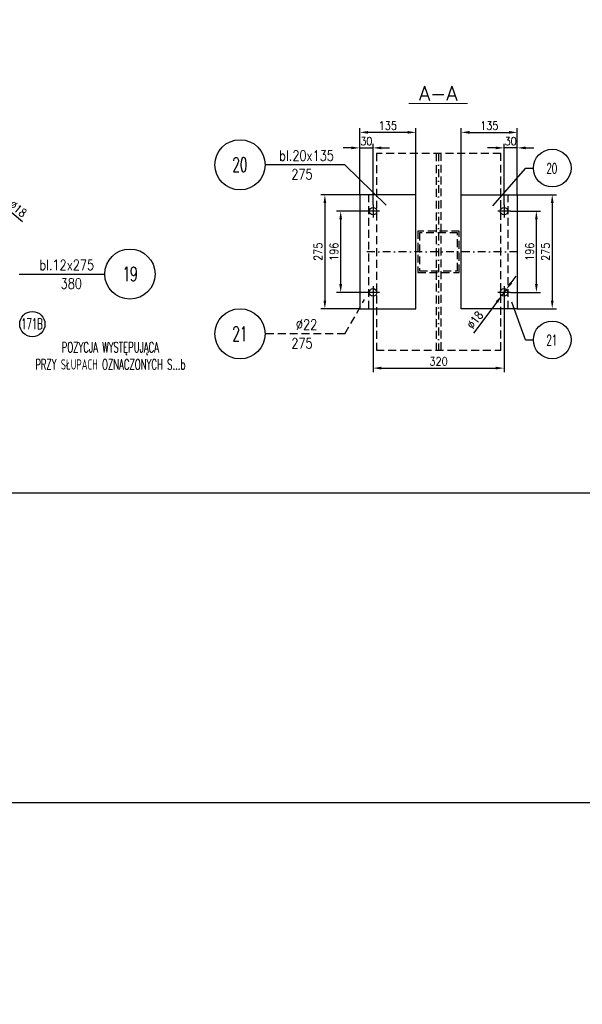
# Model space of a CAD drawing. Header units: millimetres. Extents: x -34919 to 306996, y -293018 to -145733.
# Tile 183 of 256: x 74925 to 76282, y -188508 to -186132. Entities that reach past the tile are written whole.
import ezdxf
from ezdxf.enums import TextEntityAlignment as Align

# ---------------------------------------------------------------- set-up
doc = ezdxf.new("R2010")
doc.units = ezdxf.units.MM
doc.header["$LTSCALE"] = 3
doc.linetypes.add('DASHDOT', pattern=[25.4, 12.7, -6.35, 0, -6.35])
doc.linetypes.add('HIDDEN', pattern=[9.525, 6.35, -3.175])
for name, color, linetype in [('K-wypełnienia', 8, 'Continuous'), ('Prz', 5, 'Continuous'), ('slupki', 7, 'Continuous'), ('stezenia', 4, 'Continuous')]:
    doc.layers.add(name, color=color, linetype=linetype)
doc.layers.add('OPISY', color=2, linetype='Continuous', lineweight=13)
doc.styles.add('NOVE3', font='romans.shx', dxfattribs={"width": 0.7})
doc.styles.add('R20', font='romans.shx', dxfattribs={"width": 0.85})
doc.styles.add('R50', font='romans.shx', dxfattribs={"width": 0.85, "height": 50})
doc.styles.add('ROMANS', font='romans.shx')
doc.dimstyles.new('Skala 1_10', dxfattribs={"dimscale": 10, "dimtxt": 2, "dimasz": 2, "dimexe": 1, "dimexo": 0, "dimtad": 1, "dimdec": 0, "dimdsep": 46, "dimtxsty": 'R20', "dimcen": 0, "dimclrd": 4, "dimclre": 4, "dimclrt": 3, "dimadec": 0, "dimazin": 0, "dimtfac": 1, "dimtdec": 0, "dimtix": 1, "dimtmove": 0, "dimatfit": 2, "dimfxl": 1, "dimtolj": 1, "dimtzin": 0, "dimarcsym": 0})

# ---------------------------------------------------------------- blocks, each defined once
blk = doc.blocks.new('*D399')
at = {"layer": 'Defpoints', "color": 0, "transparency": 16777216}
for p in [(74841.8, -186543.7, 0), (74855.7, -186555.3, 0)]:
    blk.add_point(p, dxfattribs=at)
at = {"layer": 'stezenia', "color": 4, "lineweight": -2, "transparency": 16777216}
for p, q in [((74826.5, -186531), (74811.1, -186518.2)), ((74841.8, -186543.7), (74855.7, -186555.3)), ((74871.1, -186568.1), (74932.1, -186618.9))]:
    blk.add_line(p, q, dxfattribs=at)
at = {"layer": 'stezenia', "color": 4, "transparency": 16777216}
for points in [[(74828.6, -186528.4), (74824.3, -186533.5), (74841.8, -186543.7)], [(74873.2, -186565.5), (74868.9, -186570.6), (74855.7, -186555.3)]]:
    blk.add_solid(points, dxfattribs=at)
at = {"layer": 'stezenia', "color": 3, "transparency": 16777216, "insert": (74921.2, -186588.7), "char_height": 20, "attachment_point": 5, "rotation": 320.2416, "style": 'R20'}
blk.add_mtext('\\A1;∅18', dxfattribs=at)
blk = doc.blocks.new('*D372')
at = {"layer": 'Defpoints', "color": 0, "transparency": 16777216}
for p in [(75699.4, -186594.3), (75762.1, -186594.3, 0), (75762.1, -186790.3, 0)]:
    blk.add_point(p, dxfattribs=at)
at = {"layer": 'stezenia', "color": 4, "lineweight": -2, "transparency": 16777216}
for p, q in [((75762.1, -186594.3), (75689.4, -186594.3)), ((75699.4, -186770.3), (75699.4, -186614.3)), ((75762.1, -186790.3), (75689.4, -186790.3))]:
    blk.add_line(p, q, dxfattribs=at)
at = {"layer": 'stezenia', "color": 4, "transparency": 16777216}
for points in [[(75696, -186614.3), (75702.7, -186614.3), (75699.4, -186594.3)], [(75696, -186770.3), (75702.7, -186770.3), (75699.4, -186790.3)]]:
    blk.add_solid(points, dxfattribs=at)
at = {"layer": 'stezenia', "color": 3, "transparency": 16777216, "insert": (75683.1, -186692.3), "char_height": 20, "attachment_point": 5, "rotation": 90, "style": 'R20'}
blk.add_mtext('\\A1;196', dxfattribs=at)
blk = doc.blocks.new('*D373')
at = {"layer": 'Defpoints', "color": 0, "transparency": 16777216}
for p in [(75745.3, -186554.8, 0), (75661.1, -186829.8), (75745.3, -186829.8, 0)]:
    blk.add_point(p, dxfattribs=at)
at = {"layer": 'stezenia', "color": 4, "lineweight": -2, "transparency": 16777216}
for p, q in [((75745.3, -186554.8), (75651.1, -186554.8)), ((75661.1, -186574.8), (75661.1, -186809.8)), ((75745.3, -186829.8), (75651.1, -186829.8))]:
    blk.add_line(p, q, dxfattribs=at)
at = {"layer": 'stezenia', "color": 4, "transparency": 16777216}
for points in [[(75657.8, -186574.8), (75664.5, -186574.8), (75661.1, -186554.8)], [(75657.8, -186809.8), (75664.5, -186809.8), (75661.1, -186829.8)]]:
    blk.add_solid(points, dxfattribs=at)
at = {"layer": 'stezenia', "color": 3, "transparency": 16777216, "insert": (75644.9, -186692.3), "char_height": 20, "attachment_point": 5, "rotation": 90, "style": 'R20'}
blk.add_mtext('\\A1;275', dxfattribs=at)
blk = doc.blocks.new('*D391')
at = {"layer": 'Defpoints', "color": 0, "transparency": 16777216}
for p in [(75777.3, -186805.5, 0), (76093.3, -186805.5, 0), (76093.3, -186973)]:
    blk.add_point(p, dxfattribs=at)
at = {"layer": 'stezenia', "color": 4, "lineweight": -2, "transparency": 16777216}
for p, q in [((75777.3, -186805.5), (75777.3, -186983)), ((76093.3, -186805.5), (76093.3, -186983)), ((75797.3, -186973), (76073.3, -186973))]:
    blk.add_line(p, q, dxfattribs=at)
at = {"layer": 'stezenia', "color": 4, "transparency": 16777216}
for points in [[(75797.3, -186969.6), (75797.3, -186976.3), (75777.3, -186973)], [(76073.3, -186969.6), (76073.3, -186976.3), (76093.3, -186973)]]:
    blk.add_solid(points, dxfattribs=at)
at = {"layer": 'stezenia', "color": 3, "transparency": 16777216, "insert": (75935.3, -186956.7), "char_height": 20, "attachment_point": 5, "style": 'R20'}
blk.add_mtext('\\A1;320', dxfattribs=at)
blk = doc.blocks.new('*D392')
at = {"layer": 'Defpoints', "color": 0, "transparency": 16777216}
for p in [(75745.3, -186404.1), (75745.3, -186554.8), (75880.6, -186554.8)]:
    blk.add_point(p, dxfattribs=at)
at = {"layer": 'stezenia', "color": 4, "lineweight": -2, "transparency": 16777216}
for p, q in [((75745.3, -186554.8), (75745.3, -186394.1)), ((75880.6, -186554.8), (75880.6, -186394.1)), ((75860.6, -186404.1), (75765.3, -186404.1))]:
    blk.add_line(p, q, dxfattribs=at)
at = {"layer": 'stezenia', "color": 4, "transparency": 16777216}
for points in [[(75765.3, -186400.7), (75765.3, -186407.4), (75745.3, -186404.1)], [(75860.6, -186400.7), (75860.6, -186407.4), (75880.6, -186404.1)]]:
    blk.add_solid(points, dxfattribs=at)
at = {"layer": 'stezenia', "color": 3, "transparency": 16777216, "insert": (75813, -186387.8), "char_height": 20, "attachment_point": 5, "style": 'R20'}
blk.add_mtext('\\A1;135', dxfattribs=at)
blk = doc.blocks.new('*D393')
at = {"layer": 'Defpoints', "color": 0, "transparency": 16777216}
for p in [(75777.3, -186441.5), (75745.3, -186554.8), (75777.3, -186578.9, 0)]:
    blk.add_point(p, dxfattribs=at)
at = {"layer": 'stezenia', "color": 4, "lineweight": -2, "transparency": 16777216}
for p, q in [((75725.3, -186441.5), (75705.3, -186441.5)), ((75745.3, -186554.8), (75745.3, -186431.5)), ((75745.3, -186441.5), (75777.3, -186441.5)), ((75777.3, -186578.9), (75777.3, -186431.5)), ((75797.3, -186441.5), (75817.3, -186441.5))]:
    blk.add_line(p, q, dxfattribs=at)
at = {"layer": 'stezenia', "color": 4, "transparency": 16777216}
for points in [[(75725.3, -186438.2), (75725.3, -186444.9), (75745.3, -186441.5)], [(75797.3, -186438.2), (75797.3, -186444.9), (75777.3, -186441.5)]]:
    blk.add_solid(points, dxfattribs=at)
at = {"layer": 'stezenia', "color": 3, "transparency": 16777216, "insert": (75761.3, -186425.3), "char_height": 20, "attachment_point": 5, "style": 'R20'}
blk.add_mtext('\\A1;30', dxfattribs=at)
blk = doc.blocks.new('*D369')
at = {"layer": 'Defpoints', "color": 0, "transparency": 16777216}
for p in [(76125.3, -186404.1), (75990.1, -186554.8), (76125.3, -186554.8)]:
    blk.add_point(p, dxfattribs=at)
at = {"layer": 'stezenia', "color": 4, "lineweight": -2, "transparency": 16777216}
for p, q in [((75990.1, -186554.8), (75990.1, -186394.1)), ((76125.3, -186554.8), (76125.3, -186394.1)), ((76010.1, -186404.1), (76105.3, -186404.1))]:
    blk.add_line(p, q, dxfattribs=at)
at = {"layer": 'stezenia', "color": 4, "transparency": 16777216}
for points in [[(76010.1, -186400.7), (76010.1, -186407.4), (75990.1, -186404.1)], [(76105.3, -186400.7), (76105.3, -186407.4), (76125.3, -186404.1)]]:
    blk.add_solid(points, dxfattribs=at)
at = {"layer": 'stezenia', "color": 3, "transparency": 16777216, "insert": (76057.7, -186387.8), "char_height": 20, "attachment_point": 5, "style": 'R20'}
blk.add_mtext('\\A1;135', dxfattribs=at)
blk = doc.blocks.new('*D370')
at = {"layer": 'Defpoints', "color": 0, "transparency": 16777216}
for p in [(76093.3, -186441.5), (76125.3, -186554.8), (76093.3, -186578.9, 0)]:
    blk.add_point(p, dxfattribs=at)
at = {"layer": 'stezenia', "color": 4, "lineweight": -2, "transparency": 16777216}
for p, q in [((76073.3, -186441.5), (76053.3, -186441.5)), ((76093.3, -186578.9), (76093.3, -186431.5)), ((76125.3, -186441.5), (76093.3, -186441.5)), ((76125.3, -186554.8), (76125.3, -186431.5)), ((76145.3, -186441.5), (76165.3, -186441.5))]:
    blk.add_line(p, q, dxfattribs=at)
at = {"layer": 'stezenia', "color": 4, "transparency": 16777216}
for points in [[(76073.3, -186438.2), (76073.3, -186444.9), (76093.3, -186441.5)], [(76145.3, -186438.2), (76145.3, -186444.9), (76125.3, -186441.5)]]:
    blk.add_solid(points, dxfattribs=at)
at = {"layer": 'stezenia', "color": 3, "transparency": 16777216, "insert": (76109.3, -186425.3), "char_height": 20, "attachment_point": 5, "style": 'R20'}
blk.add_mtext('\\A1;30', dxfattribs=at)
blk = doc.blocks.new('*D371')
at = {"layer": 'Defpoints', "color": 0, "transparency": 16777216}
for p in [(76088, -186797.5, 0), (76098.7, -186783, 0)]:
    blk.add_point(p, dxfattribs=at)
at = {"layer": 'stezenia', "color": 4, "lineweight": -2, "transparency": 16777216}
for p, q in [((76110.7, -186767), (76122.6, -186750.9)), ((76098.7, -186783), (76088, -186797.5)), ((76076, -186813.5), (76019.9, -186888.8))]:
    blk.add_line(p, q, dxfattribs=at)
at = {"layer": 'stezenia', "color": 4, "transparency": 16777216}
for points in [[(76108, -186765), (76113.3, -186769), (76098.7, -186783)], [(76073.3, -186811.5), (76078.7, -186815.5), (76088, -186797.5)]]:
    blk.add_solid(points, dxfattribs=at)
at = {"layer": 'stezenia', "color": 3, "transparency": 16777216, "insert": (76023.4, -186856.9), "char_height": 20, "attachment_point": 5, "rotation": 53.3326, "style": 'R20'}
blk.add_mtext('\\A1;∅18', dxfattribs=at)
blk = doc.blocks.new('*D422')
at = {"layer": 'Defpoints', "color": 0, "transparency": 16777216}
for p in [(76108.6, -186594.3, 0), (76171.3, -186594.3), (76108.6, -186790.3, 0)]:
    blk.add_point(p, dxfattribs=at)
at = {"layer": 'stezenia', "color": 4, "lineweight": -2, "transparency": 16777216}
for p, q in [((76108.6, -186594.3), (76181.3, -186594.3)), ((76171.3, -186770.3), (76171.3, -186614.3)), ((76108.6, -186790.3), (76181.3, -186790.3))]:
    blk.add_line(p, q, dxfattribs=at)
at = {"layer": 'stezenia', "color": 4, "transparency": 16777216}
for points in [[(76168, -186614.3), (76174.6, -186614.3), (76171.3, -186594.3)], [(76168, -186770.3), (76174.6, -186770.3), (76171.3, -186790.3)]]:
    blk.add_solid(points, dxfattribs=at)
at = {"layer": 'stezenia', "color": 3, "transparency": 16777216, "insert": (76155.1, -186692.3), "char_height": 20, "attachment_point": 5, "rotation": 90, "style": 'R20'}
blk.add_mtext('\\A1;196', dxfattribs=at)
blk = doc.blocks.new('*D423')
at = {"layer": 'Defpoints', "color": 0, "transparency": 16777216}
for p in [(76125.3, -186554.8, 0), (76125.3, -186829.8, 0), (76209.5, -186829.8)]:
    blk.add_point(p, dxfattribs=at)
at = {"layer": 'stezenia', "color": 4, "lineweight": -2, "transparency": 16777216}
for p, q in [((76125.3, -186554.8), (76219.5, -186554.8)), ((76209.5, -186574.8), (76209.5, -186809.8)), ((76125.3, -186829.8), (76219.5, -186829.8))]:
    blk.add_line(p, q, dxfattribs=at)
at = {"layer": 'stezenia', "color": 4, "transparency": 16777216}
for points in [[(76206.2, -186574.8), (76212.9, -186574.8), (76209.5, -186554.8)], [(76206.2, -186809.8), (76212.9, -186809.8), (76209.5, -186829.8)]]:
    blk.add_solid(points, dxfattribs=at)
at = {"layer": 'stezenia', "color": 3, "transparency": 16777216, "insert": (76193.3, -186692.3), "char_height": 20, "attachment_point": 5, "rotation": 90, "style": 'R20'}
blk.add_mtext('\\A1;275', dxfattribs=at)

msp = doc.modelspace()

# ---------------------------------------------------------------- linework, layer by layer
at = {"color": 4}
for p, q in [((75709.732, -186482.327), (75517.033, -186482.327)), ((75709.732, -186482.327), (75808.673, -186579.408)), ((76145.339, -186490.24), (76065.225, -186581.679, 0)), ((76145.339, -186490.24), (76164.098, -186490.24)), ((74923.949, -186746.063), (75130.46, -186746.063)), ((76145.339, -186904.792), (76111.757, -186813.839, 0)), ((76145.339, -186904.792), (76164.098, -186904.792))]:
    msp.add_line(p, q, dxfattribs=at)
at = {"color": 7}
for p, q in [((75777.339, -186578.943, 0), (75777.339, -186609.52, 0)), ((76093.339, -186578.943, 0), (76093.339, -186609.52, 0)), ((75792.627, -186594.232, 0), (75762.051, -186594.232, 0)), ((76108.627, -186594.232, 0), (76078.051, -186594.232, 0)), ((75792.627, -186790.232, 0), (75762.051, -186790.232, 0)), ((75777.339, -186774.943, 0), (75777.339, -186805.52, 0)), ((76108.627, -186790.232, 0), (76078.051, -186790.232, 0)), ((76093.339, -186774.943, 0), (76093.339, -186805.52, 0))]:
    msp.add_line(p, q, dxfattribs=at)
at = {"color": 6}
for points in [[(75745.339, -186829.769), (75880.566, -186829.769), (75880.566, -186554.769), (75745.339, -186554.769)], [(76125.339, -186829.769), (75990.112, -186829.769), (75990.112, -186554.769), (76125.339, -186554.769)]]:
    msp.add_lwpolyline(points, close=True, dxfattribs=at)
at = {"color": 4}
for centre, radius in [((76209.594, -186490.24), 45.496), ((74955.673, -186866.797, 0), 30.496), ((76209.594, -186904.792), 45.496)]:
    msp.add_circle(centre, radius, dxfattribs=at)
at = {"color": 6}
for centre in [(75777.339, -186594.232, 0), (76093.339, -186594.232, 0), (75777.339, -186790.232, 0), (76093.339, -186790.232, 0)]:
    msp.add_circle(centre, 9, dxfattribs=at)
at = {"layer": 'K-wypełnienia', "color": 1, "linetype": 'Continuous'}
for centre in [(75456.513, -186482.327), (75190.98, -186746.063), (75456.513, -186890.274)]:
    msp.add_circle(centre, 60.52, dxfattribs=at)
at = {"layer": 'Prz'}
msp.add_lwpolyline([(73361.016, -184374.722), (77461.016, -184374.722), (77461.016, -187274.722), (73361.016, -187274.722)], close=True, dxfattribs=at)
at = {"layer": 'slupki', "color": 4, "linetype": 'DASHDOT', "ltscale": 0.5}
for p, q in [((75935.339, -186454.769), (75935.339, -186929.769)), ((76125.339, -186692.232), (75745.339, -186692.232))]:
    msp.add_line(p, q, dxfattribs=at)
at = {"layer": 'slupki', "linetype": 'HIDDEN'}
for q in [(75756.659, -186807.511), (75517.033, -186890.274)]:
    msp.add_line((75709.732, -186890.274), q, dxfattribs=at)
for points in [[(75785.339, -186929.769), (76085.339, -186929.769), (76085.339, -186454.769), (75785.339, -186454.769)], [(75929.339, -186929.769), (75941.339, -186929.769), (75941.339, -186454.769), (75929.339, -186454.769)], [(75767.339, -186554.769), (75745.339, -186554.769), (75745.339, -186829.769), (75767.339, -186829.769)], [(76103.339, -186554.769), (76125.339, -186554.769), (76125.339, -186829.769), (76103.339, -186829.769)]]:
    msp.add_lwpolyline(points, close=True, dxfattribs=at)
at = {"layer": 'slupki', "linetype": 'HIDDEN', "elevation": 0}
for points in [[(75885.339, -186742.269), (75985.339, -186742.269), (75985.339, -186642.269), (75885.339, -186642.269)], [(75889.339, -186738.269), (75981.339, -186738.269), (75981.339, -186646.269), (75889.339, -186646.269)]]:
    msp.add_lwpolyline(points, close=True, dxfattribs=at)
at = {"layer": 'stezenia', "color": 9}
msp.add_lwpolyline([(67732.721, -179767.19), (91189.771, -179767.19), (91189.771, -188022.028), (67732.721, -188022.028)], close=True, dxfattribs=at)

# ---------------------------------------------------------------- texts
at = {"color": 4, "style": 'R50', "width": 0.6}
for s, p in [('20', (76208.651, -186490.942)), ('171B', (74954.73, -186866.095, 0)), ('21', (76208.651, -186905.494)), ('POZYCJA WYSTĘPUJĄCA', (75143.852, -186925.728, 0)), ('PRZY SŁUPACH OZNACZONYCH S...b', (75143.852, -186964.069, 0))]:
    msp.add_text(s, height=25, dxfattribs=at).set_placement(p, align=Align.MIDDLE)
at = {"color": 20, "insert": (33837.901, -182331.101), "char_height": 300, "width": 16331.01415, "attachment_point": 1, "style": 'NOVE3'}
msp.add_mtext('{\\C1;Wytyczne montażowe\\P\\H0.83333x;\\C3;Podczas montażu należy bezwzględnie przestrzegać dopuszczalnych tolerancji z uwagi na ścisłe dopasowanie elementów amortyzujących ugięcia dźwigarów przekrycia auli.\\P\\H1.2x;\\C1;\\PZabezpieczenia antykorozyjne.\\C256;\\P\\H0.83333x;\\C3;Wszystkie elementy stalowe konstrukcji należy poddać ocynkowaniu ogniowemu.\\PKonstrukcje przeznaczone do cynkowania ogniowego powinny odpowiadać następującym warunkom:\\P\\pl900;^I1. Spoiny powinny być wykonane metodą półautomatyczną w osłonie gazów ochronnych. Nie zaleca się spawania elektrodą otuloną, ze względu na złą jakość powłoki cynkowej na spoinach.\\P^I2. Powierzchnia konstrukcji powinna być wolna od: zawalcowań, zgorzelin, odprysków po spawaniu, ostrych krawędzi, zanieczyszczeń farbami, olejami, emulsjami oraz innymi materiałami stosowanymi przy trasowaniu, znakowaniu, spawaniu, wierceniu itp. W przypadku spawania elektrodą należy dokładnie usunąć otulinę spawalniczą w celu zminimalizowania wad powłoki. Po ocynkowaniu uwydatnią się wady jakości powierzchni stali np. zawalcowania, rysy traserskie, zeszlifowania, pory, odpryski spawalnicze, wadliwe spoiny.\\P^I3. Elementy konstrukcyjne powinny posiadać odpowiednie otwory technologiczne do odpowietrzenia, swobodnego przepływu cynku zewnątrz i wewnątrz elementu oraz do podwieszenia (mogą być przyspawane uchwyty z blachy z otworami).\\P^I4. W przypadku powierzchni spawanych na zakładkę, spoina powinna być szczelna ze wszystkich stron (spawana na około), a nakładki szczelnie przylegać do konstrukcji. Przekroje skrzynkowe oraz powierzchnie nakładające się mogą powodować uszkodzenie konstrukcji - pękanie spoin.\\P^I5. Każdy element konstrukcyjny powinien składać się z jednego gatunku stali.\\P^I6. Konstrukcje nie powinny posiadać małych szczelin lub wnęk. Spoiny powinny być szczelne i zamknięte wokół elementu, ponieważ w przeciwnym przypadku mogą po cynkowaniu wylewać się z nich resztki topnika i kwasu pogarszając jakość powłoki (tzw. "krwawe wycieki").\\P^I7. Naddatek wymiarowy dla otworów pod śruby powinien wynosić 1 - 2 mm.\\PTermiczne oddziaływanie kąpieli cynkowej uwalnia w elementach naprężenia wewnętrzne, co może powodować odkształcenia. Szczególnie uwidacznia się to w elementach spawanych. Dotyczy to także dwuteowników spawanych, których odkształcenia po cynkowaniu mogą przekroczyć dopuszczalne normy, oraz nie usztywnionych arkuszy blach i otwartych kształtowników giętych.\\P\\C256;\\P\\pl0;\\H1.2x;\\C1;Malowanie konstrukcji.\\P\\H0.83333x;\\C3;Wszystkie elementy stalowe konstrukcji należy pomalować proszkowo na kolor RAL 9011}', dxfattribs=at)
at = {"layer": 'OPISY', "color": 1, "style": 'ROMANS'}
msp.add_text('%%U A-A ', height=35, dxfattribs=at).set_placement((75934.437, -186309.86), align=Align.MIDDLE)
at = {"layer": 'OPISY', "style": 'R50', "width": 0.8}
for s, p in [('bl.20x135', (75617.052, -186460.114)), ('275', (75606.018, -186505.136)), ('bl.12x275', (75038.539, -186723.85)), ('380', (75049.573, -186768.872)), ('%%C22', (75617.052, -186868.061)), ('275', (75606.018, -186913.083))]:
    msp.add_text(s, height=25, dxfattribs=at).set_placement(p, align=Align.MIDDLE)
at = {"layer": 'OPISY', "color": 2, "style": 'R50', "width": 0.6}
for s, p in [('20', (75456.121, -186482.118)), ('19', (75191.372, -186745.854)), ('21', (75456.121, -186890.066))]:
    msp.add_text(s, height=35, dxfattribs=at).set_placement(p, align=Align.MIDDLE)

# ---------------------------------------------------------------- dimensions: what is measured, and where the dimension line sits
at = {"layer": 'stezenia', "color": 3}
dim = msp.add_linear_dim(base=(75745.339, -186404.067), p1=(75880.566, -186554.769), p2=(75745.339, -186554.769), dimstyle='Skala 1_10', dxfattribs=at)
dim.commit()
dim.dimension.update_dxf_attribs({"geometry": '*D392', "text_midpoint": (75812.952, -186387.817)})
for base, p1, p2, angle, picture, middle in [((76125.339, -186404.067), (75990.112, -186554.769), (76125.339, -186554.769), 180, '*D369', (76057.725, -186387.817)), ((75661.136, -186829.769), (75745.339, -186554.769, 0), (75745.339, -186829.769, 0), 90, '*D373', (75644.886, -186692.269)), ((76209.542, -186829.769), (76125.339, -186554.769, 0), (76125.339, -186829.769, 0), 90, '*D423', (76193.292, -186692.269)), ((75699.373, -186594.269), (75762.051, -186790.269, 0), (75762.051, -186594.269, 0), 90, '*D372', (75683.123, -186692.269)), ((76171.304, -186594.269), (76108.627, -186790.269, 0), (76108.627, -186594.269, 0), 90, '*D422', (76155.054, -186692.269))]:
    dim = msp.add_linear_dim(base=base, p1=p1, p2=p2, angle=angle, dimstyle='Skala 1_10', dxfattribs=at)
    dim.commit()
    dim.dimension.update_dxf_attribs({"geometry": picture, "text_midpoint": middle})
for base, p1, p2, text, picture, middle in [((75777.339, -186441.531), (75745.339, -186554.769), (75777.339, -186578.943, 0), '30', '*D393', (75761.339, -186425.281)), ((76093.339, -186972.983), (75777.339, -186805.52, 0), (76093.339, -186805.52, 0), '320', '*D391', (75935.339, -186956.733))]:
    dim = msp.add_linear_dim(base=base, p1=p1, p2=p2, text=text, dimstyle='Skala 1_10', dxfattribs=at)
    dim.commit()
    dim.dimension.update_dxf_attribs({"geometry": picture, "text_midpoint": middle})
dim = msp.add_linear_dim(base=(76093.339, -186441.531), p1=(76125.339, -186554.769), p2=(76093.339, -186578.943, 0), angle=180, text='30', dimstyle='Skala 1_10', dxfattribs=at)
dim.commit()
dim.dimension.update_dxf_attribs({"geometry": '*D370', "text_midpoint": (76109.339, -186425.281)})
for p1, p2, picture, middle in [((74841.847, -186543.749, 0), (74855.684, -186555.261, 0), '*D399', (74910.838, -186601.145)), ((76098.713, -186783.012, 0), (76087.964, -186797.451, 0), '*D371', (76036.467, -186866.621))]:
    dim = msp.add_diameter_dim_2p(p1=p1, p2=p2, dimstyle='Skala 1_10', dxfattribs=at)
    dim.commit()
    dim.dimension.update_dxf_attribs({"geometry": picture, "text_midpoint": middle, "dimtype": 163})

doc.saveas('drawing.dxf')
